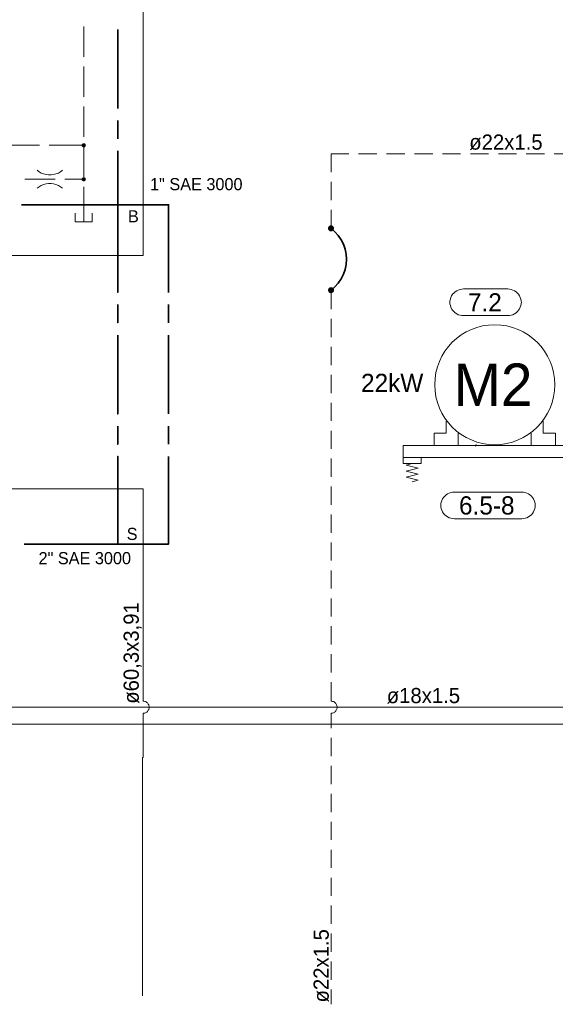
# Model space of a CAD drawing. Header units: millimetres. Extents: x 0 to 203, y 0 to 47.
# Tile 6 of 196: x 10.88 to 14.36, y 3.84 to 10.22. Entities that reach past the tile are written whole.
import ezdxf

# ---------------------------------------------------------------- set-up
doc = ezdxf.new("R2010")
doc.units = ezdxf.units.MM
for name, color, linetype in [('PDF_Geomertry', 7, 'Continuous'), ('PDF_Solid Fills', 7, 'Continuous'), ('PDF_Text', 7, 'Continuous')]:
    doc.layers.add(name, color=color, linetype=linetype)
doc.styles.add('PDF Arial', font='txt')

msp = doc.modelspace()

# ---------------------------------------------------------------- hatches: boundary and pattern name
at = {"layer": 'PDF_Solid Fills', "transparency": 33554559}
for points in [[(11.3001, 9.4049), (11.2862, 9.4063), (11.2868, 9.4082)], [(11.3001, 9.4049), (11.2862, 9.4063), (11.2868, 9.4082)], [(11.3001, 9.4049), (11.2862, 9.4049), (11.2862, 9.4063)], [(11.3001, 9.4049), (11.2862, 9.4049), (11.2862, 9.4063)], [(11.3001, 9.4049), (11.2862, 9.4026), (11.2862, 9.4049)], [(11.3001, 9.4049), (11.2868, 9.4013), (11.2862, 9.4026)], [(11.3001, 9.4049), (11.2862, 9.4026), (11.2862, 9.4049)], [(11.3001, 9.4049), (11.2868, 9.4013), (11.2862, 9.4026)], [(11.3001, 9.4049), (11.2868, 9.4096), (11.2882, 9.4118)], [(11.3001, 9.4049), (11.2868, 9.4096), (11.2882, 9.4118)], [(11.3001, 9.4049), (11.2868, 9.4082), (11.2868, 9.4096)], [(11.3001, 9.4049), (11.2868, 9.4082), (11.2868, 9.4096)], [(11.3001, 9.4049), (11.2868, 9.3993), (11.2868, 9.4013)], [(11.3001, 9.4049), (11.2882, 9.3979), (11.2868, 9.3993)], [(11.3001, 9.4049), (11.2868, 9.3993), (11.2868, 9.4013)], [(11.3001, 9.4049), (11.2882, 9.3979), (11.2868, 9.3993)], [(11.3001, 9.4049), (11.2882, 9.4118), (11.289, 9.4132)], [(11.3001, 9.4049), (11.2882, 9.4118), (11.289, 9.4132)], [(11.3001, 9.4049), (11.289, 9.3965), (11.2882, 9.3979)], [(11.3001, 9.4049), (11.289, 9.3965), (11.2882, 9.3979)], [(11.3001, 9.4049), (11.289, 9.4132), (11.2904, 9.4146)], [(11.3001, 9.4049), (11.289, 9.4132), (11.2904, 9.4146)], [(11.3001, 9.4049), (11.2904, 9.3951), (11.289, 9.3965)], [(11.3001, 9.4049), (11.2904, 9.3951), (11.289, 9.3965)], [(11.3001, 9.4049), (11.2904, 9.4146), (11.2918, 9.4151)], [(11.3001, 9.4049), (11.2904, 9.4146), (11.2918, 9.4151)], [(11.3001, 9.4049), (11.2918, 9.3937), (11.2904, 9.3951)], [(11.3001, 9.4049), (11.2918, 9.3937), (11.2904, 9.3951)], [(11.3001, 9.4049), (11.2918, 9.4151), (11.2932, 9.4165)], [(11.3001, 9.4049), (11.2918, 9.4151), (11.2932, 9.4165)], [(11.3001, 9.4049), (11.2932, 9.3924), (11.2918, 9.3937)], [(11.3001, 9.4049), (11.2932, 9.3924), (11.2918, 9.3937)], [(11.3001, 9.4049), (11.2932, 9.4165), (11.2946, 9.4174)], [(11.3001, 9.4049), (11.2932, 9.4165), (11.2946, 9.4174)], [(11.3001, 9.4049), (11.2946, 9.3915), (11.2932, 9.3924)], [(11.3001, 9.4049), (11.2946, 9.3915), (11.2932, 9.3924)], [(11.3001, 9.4049), (11.2946, 9.4174), (11.2965, 9.4179)], [(11.3001, 9.4049), (11.2946, 9.4174), (11.2965, 9.4179)], [(11.3001, 9.4049), (11.2965, 9.3915), (11.2946, 9.3915)], [(11.3001, 9.4049), (11.2965, 9.3915), (11.2946, 9.3915)], [(11.3001, 9.4049), (11.2965, 9.4179), (11.2979, 9.4179)], [(11.3001, 9.4049), (11.2965, 9.4179), (11.2979, 9.4179)], [(11.3001, 9.4049), (11.2979, 9.391), (11.2965, 9.3915)], [(11.3001, 9.4049), (11.2979, 9.391), (11.2965, 9.3915)], [(11.3001, 9.4049), (11.2979, 9.4179), (11.3001, 9.4179)], [(11.3001, 9.4049), (11.2979, 9.4179), (11.3001, 9.4179)], [(11.3001, 9.4049), (11.3001, 9.391), (11.2979, 9.391)], [(11.3001, 9.4049), (11.3001, 9.391), (11.2979, 9.391)], [(11.3001, 9.4049), (11.3035, 9.4179), (11.3049, 9.4174)], [(11.3001, 9.4049), (11.3015, 9.4179), (11.3035, 9.4179)], [(11.3001, 9.4049), (11.3001, 9.4179), (11.3015, 9.4179)], [(11.3001, 9.4049), (11.3035, 9.4179), (11.3049, 9.4174)], [(11.3001, 9.4049), (11.3015, 9.4179), (11.3035, 9.4179)], [(11.3001, 9.4049), (11.3001, 9.4179), (11.3015, 9.4179)], [(11.3001, 9.4049), (11.3049, 9.4174), (11.3071, 9.4165)], [(11.3001, 9.4049), (11.3049, 9.4174), (11.3071, 9.4165)], [(11.3001, 9.4049), (11.3071, 9.4165), (11.3085, 9.4151)], [(11.3001, 9.4049), (11.3071, 9.4165), (11.3085, 9.4151)], [(11.3001, 9.4049), (11.3085, 9.4151), (11.3099, 9.4146)], [(11.3001, 9.4049), (11.3085, 9.4151), (11.3099, 9.4146)], [(11.3001, 9.4049), (11.3099, 9.4146), (11.3104, 9.4132)], [(11.3001, 9.4049), (11.3099, 9.4146), (11.3104, 9.4132)], [(11.3001, 9.4049), (11.3104, 9.4132), (11.3118, 9.4118)], [(11.3001, 9.4049), (11.3104, 9.4132), (11.3118, 9.4118)], [(11.3001, 9.4049), (11.3118, 9.4118), (11.3126, 9.4096)], [(11.3001, 9.4049), (11.3118, 9.4118), (11.3126, 9.4096)], [(11.3001, 9.4049), (11.3126, 9.4096), (11.3132, 9.4082)], [(11.3001, 9.4049), (11.3126, 9.4096), (11.3132, 9.4082)], [(11.3001, 9.4049), (11.3132, 9.4082), (11.3132, 9.4063)], [(11.3001, 9.4049), (11.3132, 9.4082), (11.3132, 9.4063)], [(11.3001, 9.4049), (11.3132, 9.4063), (11.314, 9.4049)], [(11.3001, 9.4049), (11.3132, 9.4063), (11.314, 9.4049)], [(11.3001, 9.4049), (11.3015, 9.391), (11.3001, 9.391)], [(11.3001, 9.4049), (11.3035, 9.3915), (11.3015, 9.391)], [(11.3001, 9.4049), (11.3049, 9.3915), (11.3035, 9.3915)], [(11.3001, 9.4049), (11.3071, 9.3924), (11.3049, 9.3915)], [(11.3001, 9.4049), (11.3085, 9.3937), (11.3071, 9.3924)], [(11.3001, 9.4049), (11.3099, 9.3951), (11.3085, 9.3937)], [(11.3001, 9.4049), (11.3104, 9.3965), (11.3099, 9.3951)], [(11.3001, 9.4049), (11.3118, 9.3979), (11.3104, 9.3965)], [(11.3001, 9.4049), (11.3126, 9.3993), (11.3118, 9.3979)], [(11.3001, 9.4049), (11.3132, 9.4013), (11.3126, 9.3993)], [(11.3001, 9.4049), (11.3132, 9.4026), (11.3132, 9.4013)], [(11.3001, 9.4049), (11.314, 9.4049), (11.3132, 9.4026)], [(11.3001, 9.4049), (11.3015, 9.391), (11.3001, 9.391)], [(11.3001, 9.4049), (11.3035, 9.3915), (11.3015, 9.391)], [(11.3001, 9.4049), (11.3049, 9.3915), (11.3035, 9.3915)], [(11.3001, 9.4049), (11.3071, 9.3924), (11.3049, 9.3915)], [(11.3001, 9.4049), (11.3085, 9.3937), (11.3071, 9.3924)], [(11.3001, 9.4049), (11.3099, 9.3951), (11.3085, 9.3937)], [(11.3001, 9.4049), (11.3104, 9.3965), (11.3099, 9.3951)], [(11.3001, 9.4049), (11.3118, 9.3979), (11.3104, 9.3965)], [(11.3001, 9.4049), (11.3126, 9.3993), (11.3118, 9.3979)], [(11.3001, 9.4049), (11.3132, 9.4013), (11.3126, 9.3993)], [(11.3001, 9.4049), (11.3132, 9.4026), (11.3132, 9.4013)], [(11.3001, 9.4049), (11.314, 9.4049), (11.3132, 9.4026)], [(11.3001, 9.1846), (11.2868, 9.1896), (11.2882, 9.1915)], [(11.3001, 9.1846), (11.2882, 9.1915), (11.289, 9.1929)], [(11.3001, 9.1846), (11.289, 9.1929), (11.2904, 9.1943)], [(11.3001, 9.1846), (11.2904, 9.1943), (11.2918, 9.1957)], [(11.3001, 9.1846), (11.2918, 9.1957), (11.2932, 9.1965)], [(11.3001, 9.1846), (11.2932, 9.1965), (11.2946, 9.1971)], [(11.3001, 9.1846), (11.2946, 9.1971), (11.2965, 9.1979)], [(11.3001, 9.1846), (11.2965, 9.1979), (11.2979, 9.1979)], [(11.3001, 9.1846), (11.2979, 9.1979), (11.3001, 9.1985)], [(11.3001, 9.1846), (11.3001, 9.1985), (11.3015, 9.1979)], [(11.3001, 9.1846), (11.3035, 9.1979), (11.3049, 9.1971)], [(11.3001, 9.1846), (11.3015, 9.1979), (11.3035, 9.1979)], [(11.3001, 9.1846), (11.3049, 9.1971), (11.3071, 9.1965)], [(11.3001, 9.1846), (11.3071, 9.1965), (11.3085, 9.1957)], [(11.3001, 9.1846), (11.3085, 9.1957), (11.3099, 9.1943)], [(11.3001, 9.1846), (11.3099, 9.1943), (11.3104, 9.1929)], [(11.3001, 9.1846), (11.3104, 9.1929), (11.3118, 9.1915)], [(11.3001, 9.1846), (11.3118, 9.1915), (11.3126, 9.1896)], [(11.3001, 9.1846), (11.2862, 9.186), (11.2868, 9.1882)], [(11.3001, 9.1846), (11.2862, 9.1846), (11.2862, 9.186)], [(11.3001, 9.1846), (11.2862, 9.1826), (11.2862, 9.1846)], [(11.3001, 9.1846), (11.2868, 9.1813), (11.2862, 9.1826)], [(11.3001, 9.1846), (11.2868, 9.1882), (11.2868, 9.1896)], [(11.3001, 9.1846), (11.2868, 9.179), (11.2868, 9.1813)], [(11.3001, 9.1846), (11.2882, 9.1776), (11.2868, 9.179)], [(11.3001, 9.1846), (11.289, 9.1763), (11.2882, 9.1776)], [(11.3001, 9.1846), (11.2904, 9.1749), (11.289, 9.1763)], [(11.3001, 9.1846), (11.2918, 9.1735), (11.2904, 9.1749)], [(11.3001, 9.1846), (11.2932, 9.1729), (11.2918, 9.1735)], [(11.3001, 9.1846), (11.2946, 9.1721), (11.2932, 9.1729)], [(11.3001, 9.1846), (11.2965, 9.1715), (11.2946, 9.1721)], [(11.3001, 9.1846), (11.2979, 9.1707), (11.2965, 9.1715)], [(11.3001, 9.1846), (11.3001, 9.1707), (11.2979, 9.1707)], [(11.3001, 9.1846), (11.3126, 9.1896), (11.3132, 9.1882)], [(11.3001, 9.1846), (11.3132, 9.1882), (11.3132, 9.186)], [(11.3001, 9.1846), (11.3132, 9.186), (11.314, 9.1846)], [(11.3001, 9.1846), (11.3015, 9.1707), (11.3001, 9.1707)], [(11.3001, 9.1846), (11.3035, 9.1715), (11.3015, 9.1707)], [(11.3001, 9.1846), (11.3049, 9.1721), (11.3035, 9.1715)], [(11.3001, 9.1846), (11.3071, 9.1729), (11.3049, 9.1721)], [(11.3001, 9.1846), (11.3085, 9.1735), (11.3071, 9.1729)], [(11.3001, 9.1846), (11.3099, 9.1749), (11.3085, 9.1735)], [(11.3001, 9.1846), (11.3104, 9.1763), (11.3099, 9.1749)], [(11.3001, 9.1846), (11.3118, 9.1776), (11.3104, 9.1763)], [(11.3001, 9.1846), (11.3126, 9.179), (11.3118, 9.1776)], [(11.3001, 9.1846), (11.3132, 9.1813), (11.3126, 9.179)], [(11.3001, 9.1846), (11.3132, 9.1826), (11.3132, 9.1813)], [(11.3001, 9.1846), (11.314, 9.1846), (11.3132, 9.1826)], [(12.9029, 8.866), (12.8835, 8.8688), (12.884, 8.8715)], [(12.9029, 8.866), (12.884, 8.8715), (12.8849, 8.8735)], [(12.9029, 8.866), (12.8849, 8.8735), (12.8862, 8.8762)], [(12.9029, 8.866), (12.8862, 8.8762), (12.8876, 8.8785)], [(12.9029, 8.866), (12.8876, 8.8785), (12.889, 8.8799)], [(12.9029, 8.866), (12.889, 8.8799), (12.891, 8.8818)], [(12.9029, 8.866), (12.891, 8.8818), (12.8932, 8.8832)], [(12.9029, 8.866), (12.8932, 8.8832), (12.8951, 8.8846)], [(12.9029, 8.866), (12.8951, 8.8846), (12.8979, 8.8854)], [(12.9029, 8.866), (12.8979, 8.8854), (12.9007, 8.886)], [(12.9029, 8.866), (12.9007, 8.886), (12.9029, 8.886)], [(12.9029, 8.866), (12.9057, 8.886), (12.9085, 8.8854)], [(12.9029, 8.866), (12.9029, 8.886), (12.9057, 8.886)], [(12.9029, 8.866), (12.9085, 8.8854), (12.9104, 8.8846)], [(12.9029, 8.866), (12.9104, 8.8846), (12.9126, 8.8832)], [(12.9029, 8.866), (12.9126, 8.8832), (12.9146, 8.8818)], [(12.9029, 8.866), (12.9146, 8.8818), (12.9168, 8.8799)], [(12.9029, 8.866), (12.9168, 8.8799), (12.9188, 8.8785)], [(12.9029, 8.866), (12.9188, 8.8785), (12.9201, 8.8762)], [(12.9029, 8.866), (12.9201, 8.8762), (12.921, 8.8735)], [(12.9029, 8.866), (12.921, 8.8735), (12.9224, 8.8715)], [(12.9029, 8.866), (12.9224, 8.8715), (12.9224, 8.8688)], [(12.9029, 8.866), (12.8835, 8.866), (12.8835, 8.8688)], [(12.9029, 8.866), (12.8835, 8.8638), (12.8835, 8.866)], [(12.9029, 8.866), (12.884, 8.861), (12.8835, 8.8638)], [(12.9029, 8.866), (12.8849, 8.859), (12.884, 8.861)], [(12.9029, 8.866), (12.8862, 8.8563), (12.8849, 8.859)], [(12.9029, 8.866), (12.8876, 8.854), (12.8862, 8.8563)], [(12.9029, 8.866), (12.889, 8.8521), (12.8876, 8.854)], [(12.9029, 8.866), (12.891, 8.8507), (12.889, 8.8521)], [(12.9029, 8.866), (12.8932, 8.8493), (12.891, 8.8507)], [(12.9029, 8.866), (12.8951, 8.8479), (12.8932, 8.8493)], [(12.9029, 8.866), (12.8979, 8.8471), (12.8951, 8.8479)], [(12.9029, 8.866), (12.9007, 8.8465), (12.8979, 8.8471)], [(12.9029, 8.866), (12.9029, 8.8465), (12.9007, 8.8465)], [(12.9029, 8.866), (12.9224, 8.8688), (12.9224, 8.866)], [(12.9029, 8.866), (12.9057, 8.8465), (12.9029, 8.8465)], [(12.9029, 8.866), (12.9085, 8.8471), (12.9057, 8.8465)], [(12.9029, 8.866), (12.9104, 8.8479), (12.9085, 8.8471)], [(12.9029, 8.866), (12.9126, 8.8493), (12.9104, 8.8479)], [(12.9029, 8.866), (12.9146, 8.8507), (12.9126, 8.8493)], [(12.9029, 8.866), (12.9168, 8.8521), (12.9146, 8.8507)], [(12.9029, 8.866), (12.9188, 8.854), (12.9168, 8.8521)], [(12.9029, 8.866), (12.9201, 8.8563), (12.9188, 8.854)], [(12.9029, 8.866), (12.921, 8.859), (12.9201, 8.8563)], [(12.9029, 8.866), (12.9224, 8.861), (12.921, 8.859)], [(12.9029, 8.866), (12.9224, 8.8638), (12.9224, 8.861)], [(12.9029, 8.866), (12.9224, 8.866), (12.9224, 8.8638)], [(12.9029, 8.4651), (12.8835, 8.4679), (12.884, 8.4707)], [(12.9029, 8.4651), (12.8835, 8.4651), (12.8835, 8.4679)], [(12.9029, 8.4651), (12.8835, 8.4632), (12.8835, 8.4651)], [(12.9029, 8.4651), (12.884, 8.4604), (12.8835, 8.4632)], [(12.9029, 8.4651), (12.884, 8.4707), (12.8849, 8.4729)], [(12.9029, 8.4651), (12.8849, 8.4582), (12.884, 8.4604)], [(12.9029, 8.4651), (12.8849, 8.4729), (12.8862, 8.4757)], [(12.9029, 8.4651), (12.8862, 8.4554), (12.8849, 8.4582)], [(12.9029, 8.4651), (12.8862, 8.4757), (12.8876, 8.4776)], [(12.9029, 8.4651), (12.8876, 8.4535), (12.8862, 8.4554)], [(12.9029, 8.4651), (12.8876, 8.4776), (12.889, 8.479)], [(12.9029, 8.4651), (12.889, 8.4513), (12.8876, 8.4535)], [(12.9029, 8.4651), (12.889, 8.479), (12.891, 8.4813)], [(12.9029, 8.4651), (12.891, 8.4499), (12.889, 8.4513)], [(12.9029, 8.4651), (12.891, 8.4813), (12.8932, 8.4826)], [(12.9029, 8.4651), (12.8932, 8.4485), (12.891, 8.4499)], [(12.9029, 8.4651), (12.8932, 8.4826), (12.8951, 8.484)], [(12.9029, 8.4651), (12.8951, 8.4471), (12.8932, 8.4485)], [(12.9029, 8.4651), (12.8951, 8.484), (12.8979, 8.4846)], [(12.9029, 8.4651), (12.8979, 8.4465), (12.8951, 8.4471)], [(12.9029, 8.4651), (12.8979, 8.4846), (12.9007, 8.4846)], [(12.9029, 8.4651), (12.9007, 8.4457), (12.8979, 8.4465)], [(12.9029, 8.4651), (12.9007, 8.4846), (12.9029, 8.4854)], [(12.9029, 8.4651), (12.9029, 8.4457), (12.9007, 8.4457)], [(12.9029, 8.4651), (12.9029, 8.4854), (12.9057, 8.4846)], [(12.9029, 8.4651), (12.9085, 8.4846), (12.9104, 8.484)], [(12.9029, 8.4651), (12.9057, 8.4846), (12.9085, 8.4846)], [(12.9029, 8.4651), (12.9104, 8.484), (12.9126, 8.4826)], [(12.9029, 8.4651), (12.9126, 8.4826), (12.9146, 8.4813)], [(12.9029, 8.4651), (12.9146, 8.4813), (12.9168, 8.479)], [(12.9029, 8.4651), (12.9168, 8.479), (12.9188, 8.4776)], [(12.9029, 8.4651), (12.9188, 8.4776), (12.9201, 8.4757)], [(12.9029, 8.4651), (12.9201, 8.4757), (12.921, 8.4729)], [(12.9029, 8.4651), (12.921, 8.4729), (12.9224, 8.4707)], [(12.9029, 8.4651), (12.9224, 8.4707), (12.9224, 8.4679)], [(12.9029, 8.4651), (12.9224, 8.4679), (12.9224, 8.4651)], [(12.9029, 8.4651), (12.9057, 8.4457), (12.9029, 8.4457)], [(12.9029, 8.4651), (12.9085, 8.4465), (12.9057, 8.4457)], [(12.9029, 8.4651), (12.9104, 8.4471), (12.9085, 8.4465)], [(12.9029, 8.4651), (12.9126, 8.4485), (12.9104, 8.4471)], [(12.9029, 8.4651), (12.9146, 8.4499), (12.9126, 8.4485)], [(12.9029, 8.4651), (12.9168, 8.4513), (12.9146, 8.4499)], [(12.9029, 8.4651), (12.9188, 8.4535), (12.9168, 8.4513)], [(12.9029, 8.4651), (12.9201, 8.4554), (12.9188, 8.4535)], [(12.9029, 8.4651), (12.921, 8.4582), (12.9201, 8.4554)], [(12.9029, 8.4651), (12.9224, 8.4604), (12.921, 8.4582)], [(12.9029, 8.4651), (12.9224, 8.4632), (12.9224, 8.4604)], [(12.9029, 8.4651), (12.9224, 8.4651), (12.9224, 8.4632)], [(13.8418, 7.4596), (13.8382, 7.461), (13.839, 7.4618)], [(13.8418, 7.4596), (13.8382, 7.4604), (13.8382, 7.461)], [(13.8418, 7.4596), (13.8382, 7.4596), (13.8382, 7.4604)], [(13.8418, 7.4596), (13.8382, 7.459), (13.8382, 7.4596)], [(13.8418, 7.4596), (13.8382, 7.4582), (13.8382, 7.459)], [(13.8418, 7.4596), (13.839, 7.4576), (13.8382, 7.4582)], [(13.8418, 7.4596), (13.839, 7.4624), (13.8396, 7.4624)], [(13.8418, 7.4596), (13.839, 7.4618), (13.839, 7.4624)], [(13.8418, 7.4596), (13.839, 7.4568), (13.839, 7.4576)], [(13.8418, 7.4596), (13.8396, 7.4562), (13.839, 7.4568)], [(13.8418, 7.4596), (13.8396, 7.4624), (13.8404, 7.4632)], [(13.8418, 7.4596), (13.8404, 7.4562), (13.8396, 7.4562)], [(13.8418, 7.4596), (13.8404, 7.4632), (13.841, 7.4632)], [(13.8418, 7.4596), (13.841, 7.4554), (13.8404, 7.4562)], [(13.8418, 7.4596), (13.841, 7.4632), (13.8418, 7.4638)], [(13.8418, 7.4596), (13.8418, 7.4554), (13.841, 7.4554)], [(13.8418, 7.4596), (13.8424, 7.4638), (13.8432, 7.4632)], [(13.8418, 7.4596), (13.8418, 7.4638), (13.8424, 7.4638)], [(13.8418, 7.4596), (13.8437, 7.4632), (13.8446, 7.4624)], [(13.8418, 7.4596), (13.8432, 7.4632), (13.8437, 7.4632)], [(13.8418, 7.4596), (13.8446, 7.4624), (13.8451, 7.4618)], [(13.8418, 7.4596), (13.8451, 7.4618), (13.846, 7.461)], [(13.8418, 7.4596), (13.846, 7.461), (13.846, 7.4604)], [(13.8418, 7.4596), (13.846, 7.4604), (13.846, 7.4596)], [(13.8418, 7.4596), (13.8424, 7.4554), (13.8418, 7.4554)], [(13.8418, 7.4596), (13.8432, 7.4554), (13.8424, 7.4554)], [(13.8418, 7.4596), (13.8437, 7.4562), (13.8432, 7.4554)], [(13.8418, 7.4596), (13.8446, 7.4562), (13.8437, 7.4562)], [(13.8418, 7.4596), (13.8446, 7.4568), (13.8446, 7.4562)], [(13.8418, 7.4596), (13.8451, 7.4568), (13.8446, 7.4568)], [(13.8418, 7.4596), (13.8451, 7.4576), (13.8451, 7.4568)], [(13.8418, 7.4596), (13.846, 7.4582), (13.8451, 7.4576)], [(13.8418, 7.4596), (13.846, 7.459), (13.846, 7.4582)], [(13.8418, 7.4596), (13.846, 7.4596), (13.846, 7.459)]]:
    msp.add_hatch(color=256, dxfattribs=at).paths.add_polyline_path(points)

# ---------------------------------------------------------------- linework, layer by layer
at = {"layer": 'PDF_Geomertry', "lineweight": 15}
for points in [[(9.8779, 12.0096), (9.8779, 11.259), (11.6849, 11.259), (11.6849, 9.0193), (11.6849, 8.6896), (11.5201, 8.6896), (9.5946, 8.6896), (8.9349, 8.6896), (8.8793, 8.6896), (8.8793, 8.1396), (8.8793, 8.029)], [(11.3001, 10.1757), (11.3001, 9.9785)], [(11.3001, 9.9151), (11.3001, 9.7188)], [(11.3001, 9.6554), (11.3001, 9.459)], [(10.8168, 9.4049), (11.0132, 9.4049)], [(11.0765, 9.4049), (11.3001, 9.4049)], [(11.3001, 9.3957), (11.3001, 9.1993)], [(13.0188, 9.3493), (12.9029, 9.3493), (12.9029, 9.2299)], [(13.2001, 9.3493), (13.0821, 9.3493)], [(13.3813, 9.3493), (13.2632, 9.3493)], [(13.5618, 9.3493), (13.4438, 9.3493)], [(13.7432, 9.3493), (13.6251, 9.3493)], [(13.9243, 9.3493), (13.8062, 9.3493)], [(14.1057, 9.3493), (13.9876, 9.3493)], [(14.2868, 9.3493), (14.1682, 9.3493)], [(14.4674, 9.3493), (14.3493, 9.3493)], [(10.9974, 9.2438), (11.0104, 9.2332), (11.0243, 9.2249), (11.0396, 9.2188), (11.0557, 9.2146), (11.0715, 9.2124), (11.0882, 9.2124), (11.1043, 9.2146), (11.1201, 9.2188), (11.1354, 9.2249), (11.1493, 9.2332), (11.1626, 9.2438)], [(11.1626, 9.1257), (11.1493, 9.1354), (11.1354, 9.1437), (11.1201, 9.1507), (11.1043, 9.1549), (11.0882, 9.1568), (11.0715, 9.1568), (11.0557, 9.1549), (11.0396, 9.1507), (11.0243, 9.1437), (11.0104, 9.1354), (10.9974, 9.1257)], [(11.3001, 9.136), (11.3001, 9.0193), (11.3001, 8.9096)], [(12.9029, 9.1674), (12.9029, 9.0485)], [(11.2451, 8.9646), (11.2451, 8.9096), (11.3549, 8.9096), (11.3549, 8.9646)], [(12.9029, 8.986), (12.9029, 8.866)], [(12.9029, 8.4651), (12.9029, 8.3424)], [(12.9029, 8.279), (12.9029, 8.161)], [(12.9029, 8.0979), (12.9029, 7.9799)], [(12.9029, 7.9165), (12.9029, 7.7985)], [(12.9029, 7.736), (12.9029, 7.6179)], [(13.6493, 7.6165), (13.6493, 7.5382), (13.571, 7.5382), (13.571, 7.4596), (13.7279, 7.4596), (13.7279, 7.5382)], [(14.2785, 7.6165), (14.2785, 7.5382), (14.3571, 7.5382), (14.3571, 7.4596), (14.1993, 7.4596), (14.1993, 7.5382)], [(12.9029, 7.5549), (12.9029, 7.4368)], [(9.0446, 6.0021), (9.0446, 5.7624), (16.2896, 5.7624), (23.9951, 5.7624), (28.0104, 5.7624), (28.0104, 7.3771), (28.7687, 7.3771)], [(12.9029, 7.3735), (12.9029, 7.2554)], [(13.4882, 7.3813), (13.4882, 7.3415), (13.371, 7.3415), (13.371, 7.3813)], [(13.4293, 7.2235), (13.4687, 7.234), (13.3904, 7.2535), (13.4687, 7.2729), (13.3904, 7.2924), (13.4687, 7.3124), (13.3904, 7.3318), (13.4293, 7.3415)], [(8.8793, 7.1771), (11.5201, 7.1771), (11.6849, 7.1771), (11.6849, 6.8193), (11.6849, 5.8013), (11.6904, 5.8013), (11.6951, 5.7999), (11.7001, 5.7985), (11.7049, 5.7965), (11.709, 5.7938), (11.7126, 5.7901), (11.716, 5.786), (11.7187, 5.7818), (11.721, 5.7771), (11.7229, 5.7721), (11.7237, 5.7674), (11.7243, 5.7624), (11.7237, 5.7568), (11.7229, 5.7521), (11.721, 5.7471), (11.7187, 5.7424), (11.716, 5.7382), (11.7126, 5.7346), (11.709, 5.7313), (11.7049, 5.7285), (11.7001, 5.7257), (11.6951, 5.7243), (11.6904, 5.7235), (11.6849, 5.7229), (11.6904, 5.7235), (11.6951, 5.7243), (11.7001, 5.7257), (11.7049, 5.7285), (11.709, 5.7313), (11.7126, 5.7346), (11.716, 5.7382), (11.7187, 5.7424), (11.721, 5.7471), (11.7229, 5.7521), (11.7237, 5.7568), (11.7243, 5.7624), (11.7237, 5.7674), (11.7229, 5.7721), (11.721, 5.7771), (11.7187, 5.7818), (11.716, 5.786), (11.7126, 5.7901), (11.709, 5.7938), (11.7049, 5.7965), (11.7001, 5.7985), (11.6951, 5.7999), (11.6904, 5.8013), (11.6849, 5.8013)], [(12.9029, 7.1924), (12.9029, 7.0743)], [(12.9029, 7.0118), (12.9029, 6.8929)], [(12.9029, 6.8304), (12.9029, 6.7124)], [(12.9029, 6.6493), (12.9029, 6.5313)], [(12.9029, 6.4679), (12.9029, 6.3499)], [(12.9029, 6.2868), (12.9029, 6.1688)], [(12.9029, 6.1063), (12.9029, 5.9882)], [(12.9029, 5.8013), (12.9085, 5.8013), (12.9132, 5.7999), (12.9182, 5.7985), (12.9224, 5.7965), (12.9271, 5.7938), (12.9307, 5.7901), (12.934, 5.786), (12.9368, 5.7818), (12.939, 5.7771), (12.941, 5.7721), (12.9418, 5.7674), (12.9424, 5.7624), (12.9418, 5.7568), (12.941, 5.7521), (12.939, 5.7471), (12.9368, 5.7424), (12.934, 5.7382), (12.9307, 5.7346), (12.9271, 5.7313), (12.9224, 5.7285), (12.9182, 5.7257), (12.9132, 5.7243), (12.9085, 5.7235), (12.9029, 5.7229), (12.9085, 5.7235), (12.9132, 5.7243), (12.9182, 5.7257), (12.9224, 5.7285), (12.9271, 5.7313), (12.9307, 5.7346), (12.934, 5.7382), (12.9368, 5.7424), (12.939, 5.7471), (12.941, 5.7521), (12.9418, 5.7568), (12.9424, 5.7624), (12.9418, 5.7674), (12.941, 5.7721), (12.939, 5.7771), (12.9368, 5.7818), (12.934, 5.786), (12.9307, 5.7901), (12.9271, 5.7938), (12.9224, 5.7965), (12.9182, 5.7985), (12.9132, 5.7999), (12.9085, 5.8013), (12.9029, 5.8013), (12.9029, 5.9249)], [(11.6849, 5.7229), (11.6849, 5.436), (11.6812, 5.436), (11.6812, 3.8915)], [(12.9029, 5.7229), (12.9029, 5.6262)], [(3.7126, 5.6521), (45.1654, 5.6521)], [(12.9029, 5.5632), (12.9029, 5.4451)], [(12.9029, 5.3818), (12.9029, 5.2638)], [(12.9029, 5.2013), (12.9029, 5.0832)], [(12.9029, 5.0201), (12.9029, 4.9021)], [(12.9029, 4.8388), (12.9029, 4.7207)], [(12.9029, 4.6576), (12.9029, 4.5396)], [(12.9029, 4.4771), (12.9029, 4.359)], [(12.9029, 4.2957), (12.9029, 4.1776)], [(12.9029, 4.1146), (12.9029, 3.9965)], [(12.9029, 3.9332), (12.9029, 3.8368)]]:
    msp.add_lwpolyline(points, dxfattribs=at)
at = {"layer": 'PDF_Geomertry', "lineweight": 35}
for points in [[(11.5201, 9.6437), (11.5201, 10.1554)], [(11.5201, 9.4471), (11.5201, 9.5651)], [(10.896, 9.0193), (11.5201, 9.0193), (11.5201, 9.3679)], [(10.9132, 9.0193), (11.5201, 9.0193), (11.5201, 8.4507), (11.5201, 9.0193), (11.8501, 9.0193), (11.8501, 8.4507)], [(12.9029, 8.4651), (12.9279, 8.4868), (12.9501, 8.5118), (12.9687, 8.5396), (12.9835, 8.5688), (12.9946, 8.5999), (13.0007, 8.6326), (13.0029, 8.666), (13.0007, 8.6993), (12.9946, 8.7313), (12.9835, 8.7632), (12.9687, 8.7924), (12.9501, 8.8201), (12.9279, 8.8443), (12.9029, 8.866)], [(11.8501, 8.3721), (11.8501, 8.254)], [(11.8501, 8.1749), (11.8501, 7.6632)], [(11.8501, 7.5846), (11.8501, 7.4665)], [(11.8501, 7.3882), (11.8501, 6.8193), (11.5201, 6.8193), (11.5201, 7.3882), (11.5201, 6.8193), (10.9132, 6.8193)]]:
    msp.add_lwpolyline(points, dxfattribs=at)
at = {"layer": 'PDF_Geomertry', "lineweight": 0}
for points in [[(11.2932, 9.4049), (11.2932, 9.4035), (11.2932, 9.4026), (11.2938, 9.4021), (11.2938, 9.4013), (11.2946, 9.4007), (11.2951, 9.3999), (11.296, 9.3993), (11.2965, 9.3985), (11.2974, 9.3979), (11.2979, 9.3979), (11.2987, 9.3979), (11.3001, 9.3979), (11.3007, 9.3979), (11.3015, 9.3979), (11.3029, 9.3979), (11.3035, 9.3985), (11.3043, 9.3993), (11.3049, 9.3999), (11.3057, 9.4007), (11.3057, 9.4013), (11.3062, 9.4021), (11.3062, 9.4026), (11.3071, 9.4035), (11.3071, 9.4049), (11.3071, 9.4054), (11.3062, 9.4063), (11.3062, 9.4068), (11.3057, 9.4082), (11.3057, 9.409), (11.3049, 9.4096), (11.3043, 9.4104), (11.3035, 9.4104), (11.3029, 9.411), (11.3015, 9.411), (11.3007, 9.411), (11.3001, 9.4118), (11.2987, 9.411), (11.2979, 9.411), (11.2974, 9.411), (11.2965, 9.4104), (11.296, 9.4104), (11.2951, 9.4096), (11.2946, 9.409), (11.2938, 9.4082), (11.2938, 9.4068), (11.2932, 9.4063), (11.2932, 9.4054), (11.2932, 9.4049)], [(11.2932, 9.4049), (11.2932, 9.4035), (11.2932, 9.4026), (11.2938, 9.4021), (11.2938, 9.4013), (11.2946, 9.4007), (11.2951, 9.3999), (11.296, 9.3993), (11.2965, 9.3985), (11.2974, 9.3979), (11.2979, 9.3979), (11.2987, 9.3979), (11.3001, 9.3979), (11.3007, 9.3979), (11.3015, 9.3979), (11.3029, 9.3979), (11.3035, 9.3985), (11.3043, 9.3993), (11.3049, 9.3999), (11.3057, 9.4007), (11.3057, 9.4013), (11.3062, 9.4021), (11.3062, 9.4026), (11.3071, 9.4035), (11.3071, 9.4049), (11.3071, 9.4054), (11.3062, 9.4063), (11.3062, 9.4068), (11.3057, 9.4082), (11.3057, 9.409), (11.3049, 9.4096), (11.3043, 9.4104), (11.3035, 9.4104), (11.3029, 9.411), (11.3015, 9.411), (11.3007, 9.411), (11.3001, 9.4118), (11.2987, 9.411), (11.2979, 9.411), (11.2974, 9.411), (11.2965, 9.4104), (11.296, 9.4104), (11.2951, 9.4096), (11.2946, 9.409), (11.2938, 9.4082), (11.2938, 9.4068), (11.2932, 9.4063), (11.2932, 9.4054), (11.2932, 9.4049)], [(11.2932, 9.1846), (11.2932, 9.184), (11.2932, 9.1826), (11.2938, 9.1818), (11.2938, 9.1813), (11.2946, 9.1804), (11.2951, 9.1799), (11.296, 9.179), (11.2965, 9.1785), (11.2974, 9.1785), (11.2979, 9.1776), (11.2987, 9.1776), (11.3001, 9.1776), (11.3007, 9.1776), (11.3015, 9.1776), (11.3029, 9.1785), (11.3035, 9.1785), (11.3043, 9.179), (11.3049, 9.1799), (11.3057, 9.1804), (11.3057, 9.1813), (11.3062, 9.1818), (11.3062, 9.1826), (11.3071, 9.184), (11.3071, 9.1846), (11.3071, 9.1854), (11.3062, 9.186), (11.3062, 9.1874), (11.3057, 9.1882), (11.3057, 9.1888), (11.3049, 9.1896), (11.3043, 9.1901), (11.3035, 9.1901), (11.3029, 9.191), (11.3015, 9.191), (11.3007, 9.1915), (11.3001, 9.1915), (11.2987, 9.1915), (11.2979, 9.191), (11.2974, 9.191), (11.2965, 9.1901), (11.296, 9.1901), (11.2951, 9.1896), (11.2946, 9.1888), (11.2938, 9.1882), (11.2938, 9.1874), (11.2932, 9.186), (11.2932, 9.1854), (11.2932, 9.1846)], [(12.8932, 8.866), (12.8932, 8.8651), (12.8938, 8.8638), (12.8938, 8.8624), (12.8946, 8.861), (12.8951, 8.8604), (12.896, 8.859), (12.8974, 8.8582), (12.8979, 8.8576), (12.8993, 8.8568), (12.9007, 8.8568), (12.9015, 8.8563), (12.9029, 8.8563), (12.9043, 8.8563), (12.9057, 8.8568), (12.9071, 8.8568), (12.9076, 8.8576), (12.909, 8.8582), (12.9099, 8.859), (12.9104, 8.8604), (12.9112, 8.861), (12.9118, 8.8624), (12.9126, 8.8638), (12.9126, 8.8651), (12.9126, 8.866), (12.9126, 8.8674), (12.9126, 8.8688), (12.9118, 8.8701), (12.9112, 8.8715), (12.9104, 8.8721), (12.9099, 8.8729), (12.909, 8.8743), (12.9076, 8.8749), (12.9071, 8.8757), (12.9057, 8.8757), (12.9043, 8.8762), (12.9029, 8.8762), (12.9015, 8.8762), (12.9007, 8.8757), (12.8993, 8.8757), (12.8979, 8.8749), (12.8974, 8.8743), (12.896, 8.8729), (12.8951, 8.8721), (12.8946, 8.8715), (12.8938, 8.8701), (12.8938, 8.8688), (12.8932, 8.8674), (12.8932, 8.866)], [(12.8932, 8.4651), (12.8932, 8.4646), (12.8938, 8.4632), (12.8938, 8.4618), (12.8946, 8.4604), (12.8951, 8.4596), (12.896, 8.4582), (12.8974, 8.4576), (12.8979, 8.4568), (12.8993, 8.4562), (12.9007, 8.4562), (12.9015, 8.4554), (12.9029, 8.4554), (12.9043, 8.4554), (12.9057, 8.4562), (12.9071, 8.4562), (12.9076, 8.4568), (12.909, 8.4576), (12.9099, 8.4582), (12.9104, 8.4596), (12.9112, 8.4604), (12.9118, 8.4618), (12.9126, 8.4632), (12.9126, 8.4646), (12.9126, 8.4651), (12.9126, 8.4665), (12.9126, 8.4679), (12.9118, 8.4693), (12.9112, 8.4701), (12.9104, 8.4715), (12.9099, 8.4721), (12.909, 8.4735), (12.9076, 8.4743), (12.9071, 8.4743), (12.9057, 8.4749), (12.9043, 8.4749), (12.9029, 8.4757), (12.9015, 8.4749), (12.9007, 8.4749), (12.8993, 8.4743), (12.8979, 8.4743), (12.8974, 8.4735), (12.896, 8.4721), (12.8951, 8.4715), (12.8946, 8.4701), (12.8938, 8.4693), (12.8938, 8.4679), (12.8932, 8.4665), (12.8932, 8.4651)], [(13.8404, 7.4596), (13.8404, 7.459), (13.8404, 7.4582), (13.841, 7.4582), (13.841, 7.4576), (13.8418, 7.4576), (13.8424, 7.4576), (13.8432, 7.4576), (13.8432, 7.4582), (13.8437, 7.4582), (13.8437, 7.459), (13.8437, 7.4596), (13.8437, 7.4604), (13.8437, 7.461), (13.8432, 7.461), (13.8432, 7.4618), (13.8424, 7.4618), (13.8418, 7.4618), (13.841, 7.4618), (13.841, 7.461), (13.8404, 7.461), (13.8404, 7.4604), (13.8404, 7.4596)]]:
    msp.add_lwpolyline(points, close=True, dxfattribs=at)
at = {"layer": 'PDF_Geomertry', "lineweight": 15}
for points in [[(10.9188, 9.1846), (11.1154, 9.1846)], [(11.1785, 9.1846), (11.3001, 9.1846)], [(14.0487, 8.4735), (14.0599, 8.4729), (14.071, 8.4701), (14.0821, 8.4665), (14.0924, 8.4618), (14.1021, 8.4549), (14.1112, 8.4471), (14.1187, 8.4388), (14.1251, 8.429), (14.1299, 8.4188), (14.1335, 8.4076), (14.1362, 8.3965), (14.1368, 8.3846), (14.1368, 8.3888), (14.1362, 8.3771), (14.1335, 8.366), (14.1299, 8.3549), (14.1251, 8.3443), (14.1187, 8.3354), (14.1112, 8.3263), (14.1021, 8.3188), (14.0924, 8.3124), (14.0821, 8.3068), (14.071, 8.3035), (14.0599, 8.3013), (14.0487, 8.3007), (13.7612, 8.3007), (13.7501, 8.3013), (13.739, 8.3035), (13.7279, 8.3068), (13.7174, 8.3124), (13.7076, 8.3188), (13.6987, 8.3263), (13.691, 8.3354), (13.6849, 8.3443), (13.6799, 8.3549), (13.6765, 8.366), (13.6737, 8.3771), (13.6729, 8.3888), (13.6729, 8.3846), (13.6737, 8.3965), (13.6765, 8.4076), (13.6799, 8.4188), (13.6849, 8.429), (13.691, 8.4388), (13.6987, 8.4471), (13.7076, 8.4549), (13.7174, 8.4618), (13.7279, 8.4665), (13.739, 8.4701), (13.7501, 8.4729), (13.7612, 8.4735), (14.0487, 8.4735)], [(13.371, 7.3813), (14.5099, 7.3813), (14.5099, 7.4596), (13.371, 7.4596), (13.371, 7.3813)], [(13.4493, 7.3813), (13.4099, 7.3813)], [(14.139, 7.1568), (14.1501, 7.1563), (14.1618, 7.154), (14.1724, 7.1507), (14.1826, 7.1451), (14.1924, 7.1388), (14.2015, 7.1313), (14.209, 7.1221), (14.2154, 7.1132), (14.2201, 7.1026), (14.2243, 7.0915), (14.2265, 7.0804), (14.2271, 7.0688), (14.2271, 7.0729), (14.2265, 7.061), (14.2243, 7.0499), (14.2201, 7.0388), (14.2154, 7.0285), (14.209, 7.0187), (14.2015, 7.0104), (14.1924, 7.0026), (14.1826, 6.9957), (14.1724, 6.991), (14.1618, 6.9874), (14.1501, 6.9846), (14.139, 6.984), (13.7029, 6.984), (13.691, 6.9846), (13.6799, 6.9874), (13.6688, 6.991), (13.6585, 6.9957), (13.6487, 7.0026), (13.6404, 7.0104), (13.6326, 7.0187), (13.6257, 7.0285), (13.621, 7.0388), (13.6174, 7.0499), (13.6146, 7.061), (13.614, 7.0729), (13.614, 7.0688), (13.6146, 7.0804), (13.6174, 7.0915), (13.621, 7.1026), (13.6257, 7.1132), (13.6326, 7.1221), (13.6404, 7.1313), (13.6487, 7.1388), (13.6585, 7.1451), (13.6688, 7.1507), (13.6799, 7.154), (13.691, 7.1563), (13.7029, 7.1568), (14.139, 7.1568)]]:
    msp.add_lwpolyline(points, close=True, dxfattribs=at)
at = {"layer": 'PDF_Geomertry', "lineweight": 35}
for points in [[(11.5201, 8.3721), (11.5201, 8.254)], [(11.5201, 8.1749), (11.5201, 7.6632)], [(11.5201, 7.5846), (11.5201, 7.4665)]]:
    msp.add_lwpolyline(points, close=True, dxfattribs=at)
at = {"layer": 'PDF_Geomertry', "lineweight": -3}
for points in [[(13.8382, 7.4604), (13.8418, 7.4596)], [(13.8382, 7.4582), (13.8418, 7.4596)], [(13.839, 7.4618), (13.8418, 7.4596)], [(13.839, 7.4568), (13.8418, 7.4596)], [(13.8404, 7.4632), (13.8418, 7.4596)], [(13.8404, 7.4562), (13.8418, 7.4596)], [(13.8418, 7.4638), (13.8418, 7.4596)], [(13.8437, 7.4632), (13.8418, 7.4596)], [(13.8446, 7.4624), (13.8418, 7.4596)], [(13.8451, 7.4618), (13.8418, 7.4596)], [(13.846, 7.4604), (13.8418, 7.4596)], [(13.8418, 7.4554), (13.8418, 7.4596)], [(13.8437, 7.4562), (13.8418, 7.4596)], [(13.846, 7.4582), (13.8418, 7.4596)]]:
    msp.add_lwpolyline(points, dxfattribs=at)
at = {"layer": 'PDF_Geomertry', "lineweight": 15}
msp.add_circle((13.964, 7.8528), 0.3889, dxfattribs=at)

# ---------------------------------------------------------------- texts
at = {"layer": 'PDF_Text', "attachment_point": 7, "style": 'PDF Arial'}
for s, insert, char_height in [('ø22x1.5', (13.7987, 9.3737), 0.09843), ('1" SAE 3000', (11.7299, 9.1124), 0.07874), ('B', (11.5868, 8.9054), 0.0787), ('7.2', (13.7904, 8.3276), 0.11811), ('M2', (13.6974, 7.7151), 0.27519), ('22kW', (13.0974, 7.8054), 0.11811), ('6.5-8', (13.7326, 7.0098), 0.11811), ('S', (11.5785, 6.8452), 0.0787), ('2" SAE 3000', (11.0071, 6.6882), 0.07874), ('ø18x1.5', (13.264, 5.7862), 0.09843)]:
    msp.add_mtext(s, dxfattribs=dict(at, insert=insert, char_height=char_height))
at = {"layer": 'PDF_Text', "char_height": 0.09843, "attachment_point": 7, "rotation": 90, "style": 'PDF Arial'}
for s, insert in [('ø60,3x3,91', (11.6752, 5.7846)), ('ø22x1.5', (12.8907, 3.8485))]:
    msp.add_mtext(s, dxfattribs=dict(at, insert=insert))

doc.saveas('drawing.dxf')
